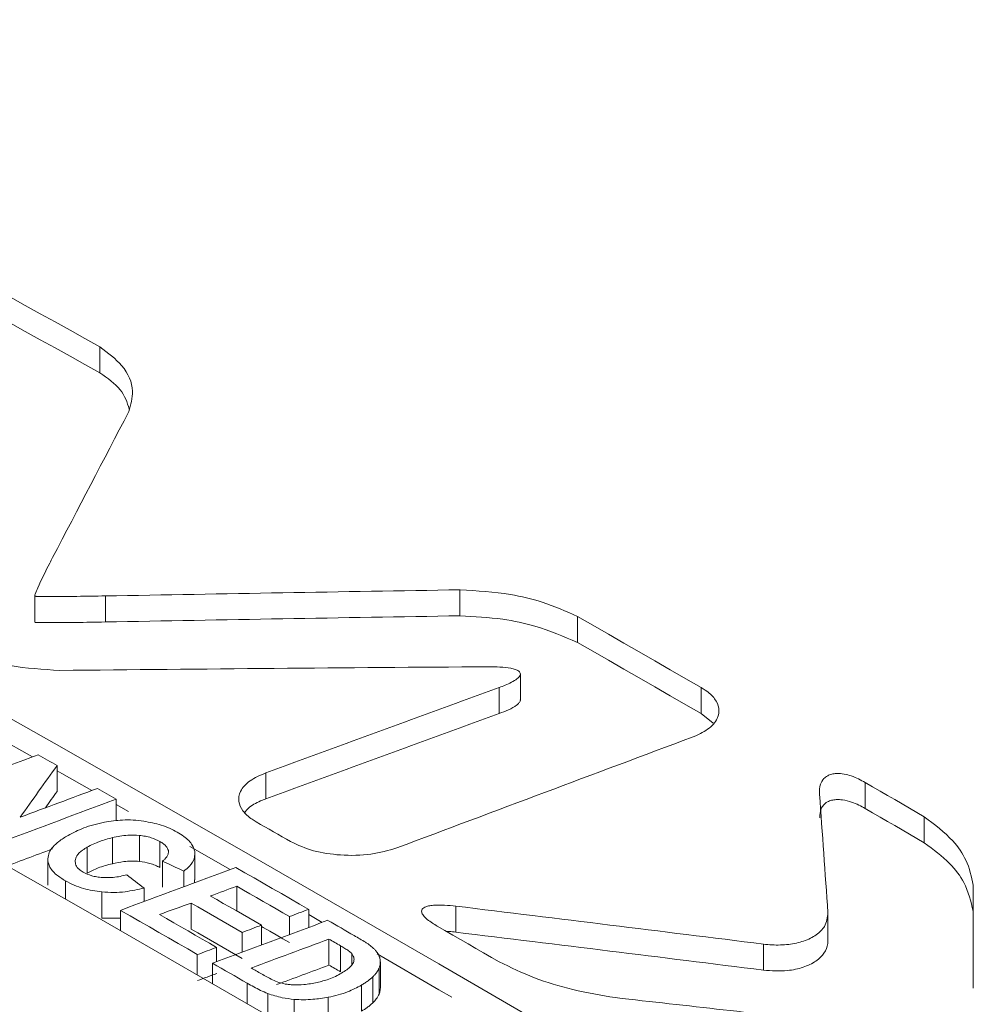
# Model space of a CAD drawing. Header units: millimetres. Extents: x 0 to 2100, y 0 to 1485.
# Tile 108 of 123: x 1557 to 1572, y 1322 to 1338. Entities that reach past the tile are written whole.
import ezdxf

# ---------------------------------------------------------------- set-up
doc = ezdxf.new("R2010")
doc.units = ezdxf.units.MM
doc.header["$LTSCALE"] = 5

msp = doc.modelspace()

# ---------------------------------------------------------------- linework, layer by layer
at = {"color": 7, "linetype": 'Continuous', "lineweight": 15}
for p, q in [((1558.045, 1332.004), (1558.045, 1332.412)), ((1557.022, 1328.506), (1557.022, 1328.097)), ((1557.023, 1328.093), (1557.023, 1328.502)), ((1558.13, 1328.097), (1558.13, 1328.506)), ((1563.69, 1328.194), (1563.69, 1328.603)), ((1565.531, 1327.776), (1565.531, 1328.184)), ((1564.637, 1326.874), (1564.637, 1327.282)), ((1564.305, 1326.661), (1564.305, 1327.069)), ((1567.474, 1326.66), (1567.474, 1327.068)), ((1567.474, 1326.66), (1567.659, 1326.512)), ((1556.986, 1325.982), (1556.303, 1326.368)), ((1557.373, 1325.439), (1557.373, 1325.847)), ((1560.645, 1325.322), (1560.645, 1325.731)), ((1570.045, 1325.172), (1570.045, 1325.58)), ((1558.299, 1324.978), (1558.299, 1325.32)), ((1558.492, 1325.126), (1558.299, 1325.236)), ((1570.97, 1324.633), (1570.97, 1325.041)), ((1558.24, 1324.306), (1558.24, 1324.715)), ((1558.663, 1324.341), (1558.663, 1324.75)), ((1558.986, 1324.246), (1558.986, 1324.654)), ((1557.845, 1324.157), (1557.845, 1324.565)), ((1560.089, 1324.214), (1559.456, 1324.576)), ((1559.534, 1324.051), (1559.534, 1324.46)), ((1557.227, 1324.377), (1557.227, 1323.969)), ((1559.028, 1323.938), (1559.028, 1324.346)), ((1559.36, 1323.942), (1559.36, 1324.189)), ((1559.529, 1324.052), (1559.527, 1324.005)), ((1558.075, 1323.454), (1558.075, 1323.863)), ((1558.738, 1323.711), (1558.738, 1323.923)), ((1560.191, 1323.563), (1560.191, 1323.952)), ((1571.735, 1323.561), (1571.735, 1323.97)), ((1559.478, 1323.278), (1559.478, 1323.686)), ((1558.369, 1323.255), (1558.369, 1323.573)), ((1561.318, 1323.306), (1561.318, 1323.59)), ((1563.627, 1323.232), (1563.627, 1323.64)), ((1558.369, 1323.452), (1558.075, 1323.454)), ((1561.016, 1323.194), (1561.016, 1323.477)), ((1561.531, 1323.385), (1561.318, 1323.507)), ((1569.46, 1323.103), (1569.46, 1323.511)), ((1560.276, 1322.919), (1560.276, 1323.228)), ((1560.578, 1323.031), (1560.578, 1323.34)), ((1561.635, 1322.716), (1561.635, 1323.124)), ((1559.874, 1322.77), (1559.874, 1322.994)), ((1561.818, 1322.61), (1561.818, 1323.018)), ((1568.448, 1322.636), (1568.448, 1323.044)), ((1559.572, 1322.563), (1559.572, 1322.882)), ((1562.442, 1322.357), (1562.442, 1322.766)), ((1559.809, 1322.427), (1559.809, 1322.745)), ((1562.422, 1322.261), (1562.422, 1322.669)), ((1562.325, 1322.125), (1562.325, 1322.533)), ((1562.145, 1321.993), (1562.145, 1322.401)), ((1561.089, 1321.77), (1561.089, 1322.178)), ((1561.623, 1321.802), (1561.623, 1322.21))]:
    msp.add_line(p, q, dxfattribs=at)
at = {"color": 8, "linetype": 'Continuous', "lineweight": 15}
for p, q in [((1557.505, 1323.75), (1557.505, 1324.037)), ((1561.995, 1322.72), (1561.995, 1322.895)), ((1560.352, 1322.113), (1560.352, 1322.432)), ((1560.678, 1321.925), (1560.678, 1322.27))]:
    msp.add_line(p, q, dxfattribs=at)
at = {"color": 7, "linetype": 'Continuous', "lineweight": 15, "flags": 128}
for points in [[(1558.045, 1332.412), (1557.811, 1332.543), (1557.577, 1332.673), (1557.343, 1332.803), (1557.109, 1332.933), (1556.875, 1333.063), (1556.641, 1333.193), (1556.407, 1333.322), (1556.173, 1333.452)], [(1556.173, 1333.043), (1556.407, 1332.914), (1556.641, 1332.784), (1556.875, 1332.654), (1557.109, 1332.525), (1557.343, 1332.395), (1557.577, 1332.264), (1557.811, 1332.134), (1558.045, 1332.004)], [(1548.581, 1331.084), (1551.536, 1329.45), (1554.492, 1327.798), (1557.447, 1326.128), (1560.403, 1324.442), (1563.359, 1322.737), (1566.315, 1321.016), (1569.27, 1319.277), (1572.226, 1317.521)], [(1569.75, 1316.597), (1566.794, 1318.351), (1563.839, 1320.087), (1560.883, 1321.806), (1557.927, 1323.508), (1554.972, 1325.192), (1552.016, 1326.859), (1549.061, 1328.508), (1546.106, 1330.14)], [(1567.474, 1327.068), (1567.231, 1327.208), (1566.988, 1327.348), (1566.745, 1327.487), (1566.502, 1327.627), (1566.259, 1327.766), (1566.017, 1327.906), (1565.774, 1328.045), (1565.531, 1328.184)], [(1557.022, 1328.097), (1557.022, 1328.096), (1557.023, 1328.094), (1557.023, 1328.094), (1557.023, 1328.093), (1557.023, 1328.093)], [(1565.531, 1327.776), (1565.774, 1327.637), (1566.017, 1327.497), (1566.259, 1327.358), (1566.502, 1327.219), (1566.745, 1327.079), (1566.988, 1326.94), (1567.231, 1326.8), (1567.474, 1326.66)], [(1557.373, 1325.847), (1557.336, 1325.868), (1557.299, 1325.889), (1557.262, 1325.91), (1557.225, 1325.931), (1557.188, 1325.952), (1557.15, 1325.973), (1557.113, 1325.994), (1557.076, 1326.015)], [(1557.916, 1325.454), (1557.447, 1325.72), (1557.373, 1325.762)], [(1570.97, 1325.041), (1570.855, 1325.109), (1570.739, 1325.176), (1570.623, 1325.244), (1570.508, 1325.311), (1570.392, 1325.378), (1570.276, 1325.446), (1570.16, 1325.513), (1570.045, 1325.58)], [(1558.299, 1325.32), (1558.263, 1325.341), (1558.226, 1325.362), (1558.189, 1325.382), (1558.152, 1325.403), (1558.116, 1325.424), (1558.079, 1325.445), (1558.042, 1325.466), (1558.005, 1325.487)], [(1570.045, 1325.172), (1570.16, 1325.105), (1570.276, 1325.038), (1570.392, 1324.97), (1570.508, 1324.903), (1570.623, 1324.835), (1570.739, 1324.768), (1570.855, 1324.701), (1570.97, 1324.633)], [(1560.497, 1324.96), (1560.564, 1324.922), (1560.632, 1324.883), (1560.699, 1324.845), (1560.766, 1324.806), (1560.833, 1324.768), (1560.901, 1324.729), (1560.968, 1324.69), (1561.035, 1324.652)], [(1561.318, 1323.59), (1561.176, 1323.672), (1561.033, 1323.754), (1560.89, 1323.836), (1560.747, 1323.918), (1560.605, 1324), (1560.462, 1324.082), (1560.319, 1324.164), (1560.176, 1324.246)], [(1560.191, 1323.952), (1560.294, 1323.892), (1560.397, 1323.833), (1560.5, 1323.774), (1560.603, 1323.715), (1560.707, 1323.655), (1560.81, 1323.596), (1560.913, 1323.537), (1561.016, 1323.477)], [(1559.478, 1323.686), (1559.578, 1323.629), (1559.678, 1323.572), (1559.777, 1323.514), (1559.877, 1323.457), (1559.977, 1323.4), (1560.076, 1323.343), (1560.176, 1323.285), (1560.276, 1323.228)], [(1560.578, 1323.34), (1560.478, 1323.398), (1560.378, 1323.455), (1560.278, 1323.512), (1560.179, 1323.57), (1560.079, 1323.627), (1559.979, 1323.684), (1559.88, 1323.742), (1559.78, 1323.799)], [(1558.369, 1323.573), (1558.519, 1323.487), (1558.669, 1323.4), (1558.82, 1323.314), (1558.97, 1323.228), (1559.12, 1323.141), (1559.271, 1323.055), (1559.421, 1322.968), (1559.572, 1322.882)], [(1559.874, 1322.994), (1559.762, 1323.058), (1559.65, 1323.123), (1559.538, 1323.187), (1559.426, 1323.252), (1559.314, 1323.316), (1559.202, 1323.38), (1559.09, 1323.445), (1558.978, 1323.509)], [(1562.032, 1323.178), (1561.98, 1323.208), (1561.929, 1323.238), (1561.877, 1323.268), (1561.825, 1323.298), (1561.773, 1323.327), (1561.721, 1323.357), (1561.669, 1323.387), (1561.617, 1323.417)], [(1560.276, 1322.82), (1560.176, 1322.877), (1560.076, 1322.934), (1559.977, 1322.992), (1559.877, 1323.049), (1559.777, 1323.106), (1559.678, 1323.163), (1559.578, 1323.221), (1559.478, 1323.278)], [(1561.016, 1323.069), (1560.913, 1323.128), (1560.81, 1323.188), (1560.707, 1323.247), (1560.603, 1323.306), (1560.578, 1323.321)], [(1563.334, 1323.327), (1563.455, 1323.257), (1563.576, 1323.187), (1563.697, 1323.117), (1563.818, 1323.047), (1563.939, 1322.977), (1564.061, 1322.907), (1564.182, 1322.836), (1564.303, 1322.766)], [(1561.635, 1323.124), (1561.658, 1323.111), (1561.681, 1323.098), (1561.704, 1323.084), (1561.727, 1323.071), (1561.75, 1323.058), (1561.772, 1323.045), (1561.795, 1323.031), (1561.818, 1323.018)], [(1563.565, 1322.21), (1563.359, 1322.329), (1562.39, 1322.89)], [(1559.809, 1322.745), (1559.877, 1322.706), (1559.945, 1322.667), (1560.013, 1322.628), (1560.081, 1322.589), (1560.148, 1322.55), (1560.216, 1322.511), (1560.284, 1322.471), (1560.352, 1322.432)], [(1560.578, 1322.578), (1560.558, 1322.59), (1560.538, 1322.601), (1560.518, 1322.613), (1560.497, 1322.624), (1560.477, 1322.636), (1560.457, 1322.648), (1560.437, 1322.659), (1560.417, 1322.671)], [(1561.818, 1322.61), (1561.795, 1322.623), (1561.772, 1322.636), (1561.75, 1322.65), (1561.727, 1322.663), (1561.704, 1322.676), (1561.681, 1322.689), (1561.658, 1322.703), (1561.635, 1322.716)]]:
    msp.add_lwpolyline(points, dxfattribs=at)
at = {"color": 7, "linetype": 'Continuous', "lineweight": 15}
for centre, major_axis, ratio, start_param, end_param in [((1550.934, 646.593), (425.667, 1163.481), 0.215812, 1.022543, 1.024962), ((1571.484, 658.456), (1186.245, 21.578), 0.564867, 1.567091, 1.571778), ((1571.484, 658.456), (1185.523, 21.565), 0.564867, 1.567095, 1.571785), ((1569.251, 657.167), (1170.013, 7.875), 0.572842, 1.57131, 1.577056), ((1576.099, 661.12), (3147.765, 1196.082), 0.186533, 1.503774, 1.504933), ((1576.099, 661.12), (3145.848, 1195.354), 0.186533, 1.503776, 1.504936), ((1567.196, 655.981), (3304.365, 1284.918), 0.176613, 1.502186, 1.503584), ((1584.569, 666.01), (3257.365, 1258.25), 0.17948, 1.509998, 1.510551), ((1551.017, 646.641), (740.505, 1305.37), 0.239142, 1.163932, 1.16465), ((1580.235, 663.508), (3251.972, 1255.19), 0.179815, 1.508322, 1.508693), ((1551.017, 646.641), (740.054, 1304.575), 0.239142, 1.163927, 1.164153), ((1569.186, 657.129), (-31.819, 929.271), 0.035569, 5.510846, 5.513725), ((1578.912, 662.744), (3257.365, 1258.25), 0.17948, 1.507891, 1.508444), ((1578.912, 662.744), (3255.381, 1257.484), 0.17948, 1.508201, 1.508448), ((1561.71, 652.814), (-473.887, 672.714), 0.628774, 5.444791, 5.445315), ((1570.217, 657.725), (3253.041, 1255.797), 0.179749, 1.504597, 1.505151), ((1560.641, 652.197), (-330.964, 755.358), 0.488497, 5.555899, 5.556449), ((1568.712, 656.856), (3237.662, 1247.072), 0.18071, 1.503929, 1.504055), ((1571.719, 658.592), (-1.501, 946.943), 0.001589, 5.489726, 5.491513), ((1568.003, 656.447), (2989.336, 1106.261), 0.197736, 1.500595, 1.500762), ((1564.941, 654.679), (3251.507, 1254.926), 0.179844, 1.502608, 1.502701), ((1562.857, 653.476), (947.864, -218.695), 0.679587, 1.720499, 1.725524), ((1571.719, 658.592), (-1.5, 946.366), 0.001589, 5.489721, 5.491509), ((1563.557, 653.88), (3246.986, 1252.362), 0.180126, 1.502029, 1.502585), ((1565.075, 654.756), (3256.391, 1257.698), 0.179541, 1.502942, 1.503034), ((1562.857, 653.476), (947.287, -218.561), 0.679587, 1.720495, 1.725523), ((1562.104, 653.041), (3259.352, 1259.377), 0.179357, 1.501749, 1.502122), ((1564.6, 654.482), (3213.895, 1233.59), 0.182214, 1.502437, 1.502531), ((1562.104, 653.041), (3257.366, 1258.61), 0.179357, 1.501749, 1.502001), ((1564.6, 654.482), (3211.938, 1232.838), 0.182214, 1.502438, 1.502532), ((1561.157, 652.494), (968.676, -194.426), 0.671144, 1.696148, 1.699615)]:
    msp.add_ellipse(centre, major_axis=major_axis, ratio=ratio, start_param=start_param, end_param=end_param, dxfattribs=at)
for points, knots in [([(1588.366, 1301.545), (1584.927, 1302.612), (1578.017, 1304.757), (1568.75, 1308.379), (1560.397, 1312.146), (1552.933, 1316.028), (1545.954, 1320.202), (1538.869, 1325.136), (1531.926, 1330.869), (1528.046, 1335.276), (1526.094, 1337.494)], [0, 0, 0, 0, 0.12614, 0.253484, 0.362488, 0.472251, 0.584399, 0.69737, 0.847668, 1, 1, 1, 1]), ([(1588.44, 1301.724), (1585.395, 1302.695), (1579.283, 1304.642), (1570.533, 1308.026), (1562.131, 1311.743), (1554.298, 1315.751), (1547.109, 1319.985), (1540.564, 1324.431), (1534.645, 1329.132), (1529.924, 1333.531), (1527.414, 1336.383), (1526.391, 1337.544)], [0, 0, 0, 0, 0.112907, 0.226593, 0.342745, 0.459753, 0.572661, 0.686357, 0.80253, 0.919556, 1, 1, 1, 1]), ([(1524.688, 1337.324), (1525.999, 1335.842), (1528.838, 1332.635), (1534.12, 1327.87), (1540.438, 1322.995), (1547.589, 1318.292), (1555.166, 1313.999), (1562.946, 1310.156), (1570.864, 1306.723), (1579.238, 1303.519), (1585.169, 1301.638), (1588.135, 1300.697)], [0, 0, 0, 0, 0.100525, 0.217519, 0.334515, 0.455182, 0.57585, 0.680579, 0.785309, 0.892655, 1, 1, 1, 1]), ([(1587.97, 1300.375), (1585.075, 1301.29), (1579.269, 1303.127), (1570.931, 1306.297), (1562.896, 1309.759), (1555.058, 1313.623), (1547.543, 1317.869), (1540.423, 1322.521), (1533.974, 1327.459), (1528.549, 1332.343), (1525.65, 1335.623), (1524.336, 1337.11)], [0, 0, 0, 0, 0.1044, 0.209439, 0.316458, 0.424151, 0.540713, 0.658142, 0.778328, 0.899474, 1, 1, 1, 1]), ([(1410.638, 1145.496), (1421.396, 1148.494), (1438.99, 1153.397), (1462.99, 1160.701), (1481.269, 1166.791), (1497.619, 1172.878), (1512.04, 1178.906), (1525.789, 1185.442), (1538.67, 1192.514), (1550.346, 1200.106), (1560.756, 1208.16), (1570.268, 1216.472), (1579.165, 1225.022), (1587.682, 1233.703), (1595.863, 1242.21), (1603.914, 1250.475), (1611.998, 1258.446), (1620.534, 1266.256), (1629.79, 1273.924), (1640.073, 1281.299), (1651.383, 1288.322), (1663.442, 1294.919), (1677.611, 1301.791), (1693.994, 1308.813), (1712.568, 1315.955), (1731.624, 1322.682), (1750.973, 1329.129), (1763.96, 1333.339), (1770.45, 1335.442)], [0, 0, 0, 0, 0.071885, 0.117566, 0.163238, 0.198848, 0.234595, 0.270327, 0.305954, 0.341464, 0.376023, 0.410615, 0.445278, 0.479972, 0.514617, 0.546709, 0.578818, 0.610898, 0.642952, 0.676192, 0.709505, 0.74284, 0.776109, 0.820816, 0.865559, 0.910369, 0.95521, 1, 1, 1, 1]), ([(1770.597, 1335.058), (1762.507, 1332.467), (1746.326, 1327.283), (1722.282, 1319.214), (1702.676, 1312.016), (1687.438, 1305.83), (1675.829, 1300.742), (1664.169, 1295.137), (1652.571, 1288.918), (1641.56, 1282.19), (1631.329, 1274.927), (1621.782, 1267.193), (1612.886, 1259.11), (1604.405, 1250.788), (1595.401, 1241.562), (1585.731, 1231.495), (1574.98, 1220.711), (1565.369, 1211.924), (1557.046, 1205.119), (1550.421, 1200.151), (1543.371, 1195.371), (1535.857, 1190.791), (1527.906, 1186.432), (1519.524, 1182.239), (1510.771, 1178.222), (1498.616, 1173.082), (1482.782, 1167.109), (1463.107, 1160.503), (1447.041, 1155.571), (1429.598, 1150.436), (1418.839, 1147.401), (1410.767, 1145.124)], [0, 0, 0, 0, 0.055816, 0.111645, 0.167627, 0.195715, 0.223801, 0.255367, 0.287022, 0.319033, 0.351784, 0.384542, 0.417982, 0.451573, 0.48518, 0.528367, 0.57156, 0.614867, 0.636616, 0.658363, 0.68019, 0.702017, 0.72407, 0.746124, 0.768715, 0.791307, 0.836726, 0.882377, 0.928106, 0.946058, 1, 1, 1, 1]), ([(1411.213, 1142.382), (1422.177, 1145.084), (1440.386, 1149.57), (1465.474, 1156.361), (1485.828, 1162.489), (1501.884, 1168), (1513.825, 1172.618), (1522.617, 1176.321), (1531.179, 1180.271), (1539.491, 1184.5), (1547.408, 1189.009), (1555.858, 1194.42), (1564.589, 1200.813), (1573.495, 1208.216), (1583.242, 1217.17), (1593.718, 1227.683), (1603.886, 1238.313), (1612.934, 1247.573), (1620.906, 1255.397), (1629.294, 1263.026), (1638.277, 1270.419), (1648.057, 1277.514), (1658.764, 1284.343), (1670.306, 1290.86), (1682.578, 1297.123), (1695.353, 1303.086), (1709.114, 1309.035), (1723.79, 1314.969), (1744.507, 1322.918), (1760.339, 1328.646), (1770.898, 1332.466)], [0, 0, 0, 0, 0.07178, 0.119207, 0.166705, 0.209806, 0.23146, 0.253114, 0.275224, 0.297332, 0.319688, 0.342044, 0.37315, 0.40438, 0.435844, 0.483231, 0.530627, 0.562264, 0.593911, 0.625114, 0.65631, 0.687869, 0.719428, 0.752119, 0.784813, 0.817787, 0.850763, 0.888029, 0.925321, 1, 1, 1, 1]), ([(1558.499, 1331.397), (1558.528, 1331.503), (1558.596, 1331.747), (1558.441, 1332.115), (1558.17, 1332.318), (1558.045, 1332.412)], [0, 0, 0, 0, 0.295177, 0.674399, 1, 1, 1, 1]), ([(1771.056, 1332.085), (1760.508, 1328.314), (1744.681, 1322.655), (1723.945, 1314.773), (1707.751, 1308.269), (1691.114, 1301.035), (1676.125, 1293.767), (1663.578, 1286.962), (1653.28, 1280.776), (1642.551, 1273.523), (1631.751, 1265.054), (1621.768, 1256.062), (1613.077, 1247.543), (1602.774, 1236.996), (1592.665, 1226.391), (1582.086, 1215.945), (1573.717, 1208.245), (1564.719, 1200.757), (1555.242, 1193.806), (1545.197, 1187.513), (1534.758, 1181.857), (1523.573, 1176.544), (1511.717, 1171.577), (1499.286, 1166.923), (1483.958, 1161.73), (1465.589, 1156.163), (1440.512, 1149.302), (1422.293, 1144.747), (1411.331, 1142.007)], [0, 0, 0, 0, 0.074562, 0.111881, 0.149197, 0.19311, 0.237014, 0.266768, 0.29654, 0.326282, 0.366008, 0.405911, 0.437419, 0.468929, 0.53197, 0.563433, 0.594891, 0.626582, 0.658263, 0.686904, 0.715586, 0.744241, 0.773898, 0.803579, 0.83325, 0.880684, 0.928211, 1, 1, 1, 1]), ([(1558.045, 1332.004), (1558.165, 1331.92), (1558.403, 1331.754), (1558.472, 1331.541), (1558.506, 1331.436)], [0, 0, 0, 0, 0.504277, 1, 1, 1, 1]), ([(1557.023, 1328.502), (1557.023, 1328.502), (1557.022, 1328.502), (1557.022, 1328.505), (1557.023, 1328.516), (1557.038, 1328.56), (1557.111, 1328.73), (1557.206, 1328.922), (1557.288, 1329.079), (1557.304, 1329.109)], [0, 0, 0, 0, 0.000838, 0.003057, 0.013176, 0.053323, 0.213632, 0.854641, 1, 1, 1, 1]), ([(1558.13, 1328.506), (1557.982, 1328.503), (1557.723, 1328.499), (1557.413, 1328.496), (1557.222, 1328.496), (1557.127, 1328.497), (1557.077, 1328.498), (1557.05, 1328.499), (1557.036, 1328.5), (1557.029, 1328.501), (1557.025, 1328.501), (1557.024, 1328.502), (1557.023, 1328.502)], [0, 0, 0, 0, 0.40164, 0.70035, 0.841111, 0.916876, 0.957313, 0.97869, 0.989858, 0.995607, 0.998512, 1, 1, 1, 1]), ([(1565.531, 1328.184), (1565.352, 1328.264), (1565.032, 1328.408), (1564.404, 1328.558), (1563.957, 1328.586), (1563.69, 1328.603)], [0, 0, 0, 0, 0.336142, 0.602804, 1, 1, 1, 1]), ([(1563.69, 1328.194), (1563.917, 1328.182), (1564.322, 1328.161), (1564.959, 1328.024), (1565.317, 1327.869), (1565.531, 1327.776)], [0, 0, 0, 0, 0.336129, 0.602792, 1, 1, 1, 1]), ([(1557.023, 1328.093), (1557.024, 1328.093), (1557.026, 1328.092), (1557.04, 1328.091), (1557.092, 1328.088), (1557.305, 1328.087), (1557.66, 1328.089), (1557.976, 1328.095), (1558.13, 1328.097)], [0, 0, 0, 0, 0.001755, 0.008651, 0.03601, 0.145226, 0.581896, 1, 1, 1, 1]), ([(1555.576, 1327.755), (1555.755, 1327.676), (1556.078, 1327.533), (1556.706, 1327.383), (1557.152, 1327.354), (1557.416, 1327.337)], [0, 0, 0, 0, 0.3361474, 0.6078006, 1, 1, 1, 1]), ([(1564.138, 1327.395), (1564.258, 1327.394), (1564.402, 1327.393), (1564.556, 1327.356), (1564.607, 1327.333), (1564.633, 1327.306), (1564.64, 1327.279), (1564.626, 1327.243), (1564.557, 1327.177), (1564.438, 1327.12), (1564.336, 1327.081), (1564.305, 1327.069)], [0, 0, 0, 0, 0.3221466, 0.3889679, 0.4564884, 0.4953933, 0.5343926, 0.5834454, 0.6656105, 0.896453, 1, 1, 1, 1]), ([(1567.332, 1326.289), (1567.418, 1326.328), (1567.592, 1326.406), (1567.737, 1326.572), (1567.765, 1326.742), (1567.694, 1326.899), (1567.58, 1327.004), (1567.495, 1327.055), (1567.474, 1327.068)], [0, 0, 0, 0, 0.207122, 0.415502, 0.594942, 0.764003, 0.941341, 1, 1, 1, 1]), ([(1564.305, 1326.661), (1564.405, 1326.7), (1564.526, 1326.746), (1564.617, 1326.826), (1564.639, 1326.856), (1564.636, 1326.872), (1564.636, 1326.874)], [0, 0, 0, 0, 0.690157, 0.833263, 0.977862, 1, 1, 1, 1]), ([(1560.645, 1325.731), (1560.558, 1325.692), (1560.384, 1325.616), (1560.236, 1325.451), (1560.207, 1325.283), (1560.276, 1325.13), (1560.389, 1325.026), (1560.474, 1324.974), (1560.497, 1324.96)], [0, 0, 0, 0, 0.2078839, 0.4171356, 0.5948731, 0.7614349, 0.936775, 1, 1, 1, 1]), ([(1570.045, 1325.58), (1569.975, 1325.617), (1569.876, 1325.671), (1569.716, 1325.714), (1569.608, 1325.725), (1569.517, 1325.712), (1569.446, 1325.684), (1569.38, 1325.631), (1569.327, 1325.533), (1569.327, 1325.451), (1569.327, 1325.399)], [0, 0, 0, 0, 0.233468, 0.334879, 0.437357, 0.500771, 0.564264, 0.64624, 0.780236, 1, 1, 1, 1]), ([(1560.315, 1325.11), (1560.333, 1325.132), (1560.388, 1325.203), (1560.516, 1325.271), (1560.618, 1325.312), (1560.645, 1325.322)], [0, 0, 0, 0, 0.257739, 0.802916, 1, 1, 1, 1]), ([(1569.332, 1325.026), (1569.333, 1325.074), (1569.334, 1325.142), (1569.386, 1325.226), (1569.441, 1325.274), (1569.514, 1325.303), (1569.597, 1325.315), (1569.708, 1325.308), (1569.871, 1325.265), (1569.977, 1325.208), (1570.045, 1325.172)], [0, 0, 0, 0, 0.213712, 0.307939, 0.402911, 0.470091, 0.537387, 0.622232, 0.75924, 1, 1, 1, 1]), ([(1558.115, 1324.957), (1558.059, 1324.944), (1557.946, 1324.92), (1557.748, 1324.855), (1557.624, 1324.791), (1557.545, 1324.75)], [0, 0, 0, 0, 0.264387, 0.528764, 1, 1, 1, 1]), ([(1558.732, 1324.973), (1558.677, 1324.98), (1558.568, 1324.993), (1558.358, 1324.994), (1558.209, 1324.971), (1558.115, 1324.957)], [0, 0, 0, 0, 0.267443, 0.534919, 1, 1, 1, 1]), ([(1559.255, 1324.802), (1559.217, 1324.823), (1559.14, 1324.864), (1558.969, 1324.928), (1558.826, 1324.956), (1558.732, 1324.973)], [0, 0, 0, 0, 0.2587902, 0.5176726, 1, 1, 1, 1]), ([(1571.735, 1323.97), (1571.708, 1324.102), (1571.659, 1324.341), (1571.405, 1324.712), (1571.131, 1324.92), (1570.97, 1325.041)], [0, 0, 0, 0, 0.336538, 0.61193, 1, 1, 1, 1]), ([(1559.531, 1324.496), (1559.521, 1324.53), (1559.496, 1324.616), (1559.39, 1324.72), (1559.291, 1324.78), (1559.255, 1324.802)], [0, 0, 0, 0, 0.291007, 0.740113, 1, 1, 1, 1]), ([(1557.545, 1324.75), (1557.494, 1324.719), (1557.369, 1324.64), (1557.248, 1324.513), (1557.233, 1324.417), (1557.227, 1324.384)], [0, 0, 0, 0, 0.305056, 0.763542, 1, 1, 1, 1]), ([(1557.845, 1324.565), (1557.876, 1324.582), (1557.937, 1324.615), (1558.067, 1324.668), (1558.173, 1324.696), (1558.24, 1324.715)], [0, 0, 0, 0, 0.264131, 0.528233, 1, 1, 1, 1]), ([(1558.24, 1324.715), (1558.28, 1324.723), (1558.358, 1324.74), (1558.5, 1324.758), (1558.603, 1324.753), (1558.663, 1324.75)], [0, 0, 0, 0, 0.290405, 0.581164, 1, 1, 1, 1]), ([(1558.663, 1324.75), (1558.695, 1324.745), (1558.758, 1324.737), (1558.872, 1324.709), (1558.941, 1324.676), (1558.986, 1324.654)], [0, 0, 0, 0, 0.264441, 0.52906, 1, 1, 1, 1]), ([(1558.986, 1324.654), (1559.005, 1324.642), (1559.041, 1324.62), (1559.094, 1324.573), (1559.11, 1324.535), (1559.119, 1324.511)], [0, 0, 0, 0, 0.294549, 0.550253, 1, 1, 1, 1]), ([(1561.035, 1324.652), (1561.151, 1324.599), (1561.381, 1324.494), (1561.828, 1324.431), (1562.291, 1324.435), (1562.569, 1324.515), (1562.702, 1324.553)], [0, 0, 0, 0, 0.243855, 0.486429, 0.754414, 1, 1, 1, 1]), ([(1570.97, 1324.633), (1571.112, 1324.529), (1571.369, 1324.339), (1571.641, 1323.973), (1571.7, 1323.713), (1571.735, 1323.561)], [0, 0, 0, 0, 0.3364845, 0.6118621, 1, 1, 1, 1]), ([(1557.658, 1324.355), (1557.664, 1324.38), (1557.679, 1324.439), (1557.755, 1324.509), (1557.821, 1324.55), (1557.845, 1324.565)], [0, 0, 0, 0, 0.305818, 0.741013, 1, 1, 1, 1]), ([(1559.119, 1324.511), (1559.119, 1324.492), (1559.119, 1324.446), (1559.077, 1324.391), (1559.04, 1324.357), (1559.028, 1324.346)], [0, 0, 0, 0, 0.311128, 0.786841, 1, 1, 1, 1]), ([(1559.36, 1324.189), (1559.391, 1324.214), (1559.47, 1324.278), (1559.535, 1324.386), (1559.532, 1324.465), (1559.531, 1324.496)], [0, 0, 0, 0, 0.277952, 0.716333, 1, 1, 1, 1]), ([(1557.227, 1324.384), (1557.232, 1324.345), (1557.242, 1324.256), (1557.347, 1324.136), (1557.456, 1324.068), (1557.505, 1324.037)], [0, 0, 0, 0, 0.293789, 0.677546, 1, 1, 1, 1]), ([(1557.782, 1324.173), (1557.761, 1324.186), (1557.711, 1324.219), (1557.662, 1324.282), (1557.659, 1324.332), (1557.658, 1324.355)], [0, 0, 0, 0, 0.268169, 0.646297, 1, 1, 1, 1]), ([(1558.24, 1324.306), (1558.202, 1324.297), (1558.126, 1324.277), (1557.988, 1324.231), (1557.901, 1324.186), (1557.845, 1324.157)], [0, 0, 0, 0, 0.264016, 0.528094, 1, 1, 1, 1]), ([(1558.663, 1324.341), (1558.621, 1324.344), (1558.541, 1324.35), (1558.396, 1324.339), (1558.3, 1324.319), (1558.24, 1324.306)], [0, 0, 0, 0, 0.291566, 0.562008, 1, 1, 1, 1]), ([(1558.986, 1324.246), (1558.962, 1324.258), (1558.914, 1324.283), (1558.807, 1324.32), (1558.719, 1324.333), (1558.663, 1324.341)], [0, 0, 0, 0, 0.264588, 0.529247, 1, 1, 1, 1]), ([(1558.084, 1324.089), (1558.055, 1324.092), (1557.997, 1324.098), (1557.89, 1324.121), (1557.825, 1324.152), (1557.782, 1324.173)], [0, 0, 0, 0, 0.266213, 0.514999, 1, 1, 1, 1]), ([(1557.505, 1324.037), (1557.549, 1324.014), (1557.636, 1323.968), (1557.822, 1323.9), (1557.977, 1323.877), (1558.075, 1323.863)], [0, 0, 0, 0, 0.271085, 0.540274, 1, 1, 1, 1]), ([(1558.466, 1324.133), (1558.431, 1324.124), (1558.363, 1324.106), (1558.235, 1324.085), (1558.141, 1324.087), (1558.084, 1324.089)], [0, 0, 0, 0, 0.2868761, 0.5723348, 1, 1, 1, 1]), ([(1558.075, 1323.863), (1558.138, 1323.859), (1558.26, 1323.851), (1558.488, 1323.867), (1558.64, 1323.901), (1558.738, 1323.923)], [0, 0, 0, 0, 0.279187, 0.539769, 1, 1, 1, 1]), ([(1563.627, 1323.64), (1563.509, 1323.652), (1563.364, 1323.667), (1563.201, 1323.646), (1563.144, 1323.629), (1563.107, 1323.606), (1563.088, 1323.578), (1563.088, 1323.54), (1563.13, 1323.465), (1563.224, 1323.393), (1563.308, 1323.343), (1563.334, 1323.327)], [0, 0, 0, 0, 0.3200467, 0.3912821, 0.4501587, 0.4924153, 0.5348053, 0.5862038, 0.6705184, 0.8989173, 1, 1, 1, 1]), ([(1569.459, 1323.538), (1569.452, 1323.464), (1569.44, 1323.339), (1569.287, 1323.185), (1569.088, 1323.086), (1568.843, 1323.033), (1568.624, 1323.026), (1568.493, 1323.04), (1568.448, 1323.044)], [0, 0, 0, 0, 0.243123, 0.412229, 0.581737, 0.742787, 0.912341, 1, 1, 1, 1]), ([(1563.479, 1323.243), (1563.492, 1323.243), (1563.542, 1323.243), (1563.591, 1323.237), (1563.627, 1323.232)], [0, 0, 0, 0, 0.2524215, 1, 1, 1, 1]), ([(1562.249, 1323.047), (1562.235, 1323.056), (1562.194, 1323.083), (1562.121, 1323.126), (1562.062, 1323.161), (1562.032, 1323.178)], [0, 0, 0, 0, 0.195762, 0.597788, 1, 1, 1, 1]), ([(1568.448, 1322.636), (1568.575, 1322.628), (1568.789, 1322.613), (1569.078, 1322.674), (1569.28, 1322.771), (1569.411, 1322.903), (1569.46, 1323.027), (1569.459, 1323.104), (1569.459, 1323.13)], [0, 0, 0, 0, 0.243121, 0.412444, 0.582176, 0.743238, 0.912599, 1, 1, 1, 1]), ([(1561.818, 1323.018), (1561.842, 1323.004), (1561.885, 1322.978), (1561.947, 1322.939), (1561.979, 1322.91), (1561.995, 1322.895)], [0, 0, 0, 0, 0.357534, 0.676957, 1, 1, 1, 1]), ([(1562.382, 1322.926), (1562.372, 1322.938), (1562.352, 1322.962), (1562.309, 1323.002), (1562.272, 1323.03), (1562.249, 1323.047)], [0, 0, 0, 0, 0.2741191, 0.5481626, 1, 1, 1, 1]), ([(1562.439, 1322.801), (1562.437, 1322.812), (1562.432, 1322.834), (1562.416, 1322.876), (1562.396, 1322.906), (1562.382, 1322.926)], [0, 0, 0, 0, 0.252829, 0.505669, 1, 1, 1, 1]), ([(1562.02, 1322.758), (1562.008, 1322.737), (1561.985, 1322.695), (1561.916, 1322.64), (1561.862, 1322.607), (1561.835, 1322.591)], [0, 0, 0, 0, 0.324999, 0.658507, 1, 1, 1, 1]), ([(1561.995, 1322.895), (1562.003, 1322.883), (1562.027, 1322.85), (1562.032, 1322.802), (1562.023, 1322.769), (1562.02, 1322.758)], [0, 0, 0, 0, 0.281061, 0.7595045, 1, 1, 1, 1]), ([(1562.422, 1322.669), (1562.426, 1322.68), (1562.434, 1322.703), (1562.443, 1322.747), (1562.441, 1322.78), (1562.439, 1322.801)], [0, 0, 0, 0, 0.259777, 0.519586, 1, 1, 1, 1]), ([(1564.303, 1322.766), (1564.483, 1322.68), (1564.838, 1322.509), (1565.457, 1322.318), (1565.9, 1322.243), (1566.125, 1322.205)], [0, 0, 0, 0, 0.3368302, 0.6638521, 1, 1, 1, 1]), ([(1562.325, 1322.533), (1562.336, 1322.545), (1562.359, 1322.568), (1562.394, 1322.613), (1562.411, 1322.647), (1562.422, 1322.669)], [0, 0, 0, 0, 0.269661, 0.539365, 1, 1, 1, 1]), ([(1560.851, 1322.444), (1560.817, 1322.458), (1560.751, 1322.484), (1560.662, 1322.531), (1560.606, 1322.562), (1560.578, 1322.578)], [0, 0, 0, 0, 0.344479, 0.671791, 1, 1, 1, 1]), ([(1561.072, 1322.406), (1561.052, 1322.407), (1561.011, 1322.41), (1560.935, 1322.42), (1560.884, 1322.435), (1560.851, 1322.444)], [0, 0, 0, 0, 0.263364, 0.526809, 1, 1, 1, 1]), ([(1561.449, 1322.441), (1561.415, 1322.435), (1561.347, 1322.422), (1561.222, 1322.406), (1561.129, 1322.406), (1561.072, 1322.406)], [0, 0, 0, 0, 0.2786179, 0.5573497, 1, 1, 1, 1]), ([(1561.835, 1322.591), (1561.803, 1322.573), (1561.74, 1322.538), (1561.614, 1322.484), (1561.511, 1322.458), (1561.449, 1322.441)], [0, 0, 0, 0, 0.280729, 0.561605, 1, 1, 1, 1]), ([(1562.145, 1322.401), (1562.163, 1322.412), (1562.199, 1322.434), (1562.262, 1322.477), (1562.301, 1322.511), (1562.325, 1322.533)], [0, 0, 0, 0, 0.269289, 0.538606, 1, 1, 1, 1]), ([(1560.352, 1322.432), (1560.387, 1322.413), (1560.455, 1322.374), (1560.561, 1322.318), (1560.639, 1322.286), (1560.678, 1322.27)], [0, 0, 0, 0, 0.335494, 0.666775, 1, 1, 1, 1]), ([(1561.623, 1322.21), (1561.676, 1322.221), (1561.783, 1322.244), (1561.963, 1322.306), (1562.075, 1322.364), (1562.145, 1322.401)], [0, 0, 0, 0, 0.273439, 0.546774, 1, 1, 1, 1]), ([(1562.442, 1322.357), (1562.441, 1322.346), (1562.44, 1322.314), (1562.429, 1322.282), (1562.422, 1322.261)], [0, 0, 0, 0, 0.341993, 1, 1, 1, 1]), ([(1560.678, 1322.27), (1560.714, 1322.257), (1560.787, 1322.233), (1560.923, 1322.197), (1561.026, 1322.185), (1561.089, 1322.178)], [0, 0, 0, 0, 0.286273, 0.572708, 1, 1, 1, 1]), ([(1561.089, 1322.178), (1561.138, 1322.175), (1561.236, 1322.17), (1561.417, 1322.178), (1561.544, 1322.198), (1561.623, 1322.21)], [0, 0, 0, 0, 0.2732566, 0.5463977, 1, 1, 1, 1]), ([(1562.422, 1322.261), (1562.416, 1322.248), (1562.404, 1322.222), (1562.374, 1322.176), (1562.344, 1322.145), (1562.325, 1322.125)], [0, 0, 0, 0, 0.269772, 0.539498, 1, 1, 1, 1]), ([(1562.325, 1322.125), (1562.311, 1322.112), (1562.284, 1322.086), (1562.225, 1322.041), (1562.176, 1322.012), (1562.145, 1321.993)], [0, 0, 0, 0, 0.269383, 0.538718, 1, 1, 1, 1])]:
    msp.add_open_spline(points, degree=3, knots=knots, dxfattribs=at)

doc.saveas('drawing.dxf')
